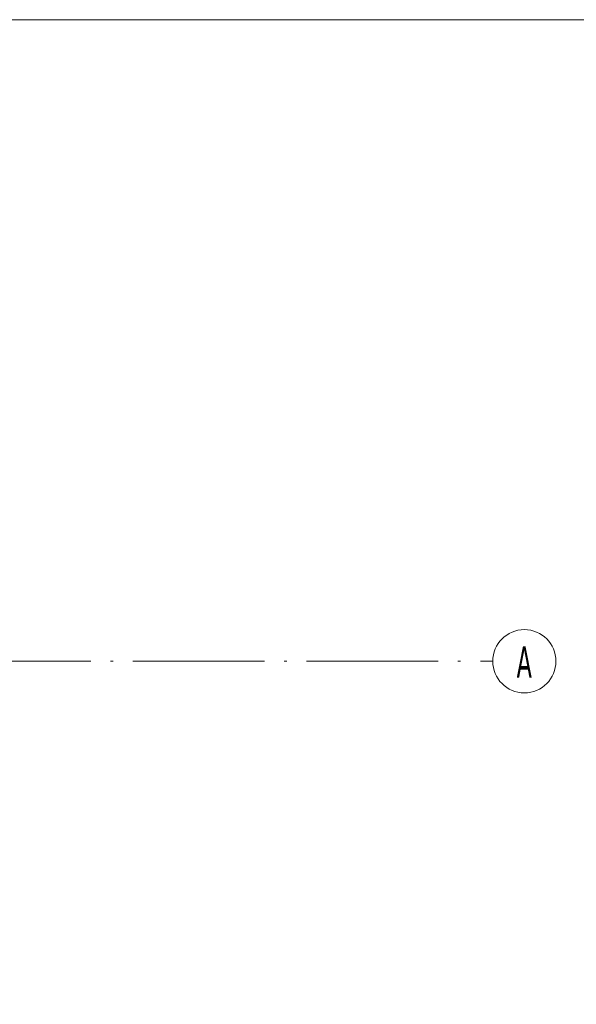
# Model space of a CAD drawing. Header units: millimetres. Extents: x 0 to 1517, y -116 to 725.
# Tile 23 of 256: x 484 to 526, y 165 to 239. Entities that reach past the tile are written whole.
import ezdxf

# ---------------------------------------------------------------- set-up
doc = ezdxf.new("R2010")
doc.units = ezdxf.units.MM
doc.linetypes.add('CADWORK_5', pattern=[13.2, 10, -1.5, 0.2, -1.5])
doc.layers.add('Ech.1_75', color=7, linetype='Continuous')
doc.styles.add('tahoma-', font='txt', dxfattribs={"height": 1})

msp = doc.modelspace()

# ---------------------------------------------------------------- linework, layer by layer
at = {"layer": 'Ech.1_75', "color": 7, "linetype": 'Continuous', "lineweight": 5}
msp.add_lwpolyline([(334.895, 239.316), (334.895, -108.036), (637.183, -108.036), (637.183, 239.316), (334.895, 239.316)], close=True, dxfattribs=at)

# ---------------------------------------------------------------- next in the draw order: wipeouts: each hides what was drawn before it
at = {"linetype": 'Continuous'}
msp.add_wipeout([(522.317, 188.188), (522.332, 188.188), (522.347, 188.189), (522.362, 188.189), (522.377, 188.189), (522.392, 188.19), (522.408, 188.19), (522.423, 188.191), (522.438, 188.191), (522.453, 188.192), (522.468, 188.193), (522.483, 188.194), (522.498, 188.195), (522.513, 188.196), (522.528, 188.198), (522.543, 188.199), (522.558, 188.201), (522.573, 188.202), (522.588, 188.204), (522.603, 188.206), (522.618, 188.207), (522.633, 188.209), (522.648, 188.211), (522.663, 188.213), (522.678, 188.216), (522.693, 188.218), (522.707, 188.22), (522.722, 188.223), (522.737, 188.225), (522.752, 188.228), (522.767, 188.231), (522.782, 188.234), (522.796, 188.237), (522.811, 188.24), (522.826, 188.243), (522.841, 188.246), (522.855, 188.25), (522.87, 188.253), (522.885, 188.257), (522.899, 188.26), (522.914, 188.264), (522.929, 188.268), (522.943, 188.272), (522.958, 188.276), (522.972, 188.28), (522.987, 188.284), (523.001, 188.288), (523.016, 188.292), (523.03, 188.297), (523.044, 188.301), (523.059, 188.306), (523.073, 188.311), (523.087, 188.315), (523.102, 188.32), (523.116, 188.325), (523.13, 188.33), (523.144, 188.335), (523.158, 188.341), (523.173, 188.346), (523.187, 188.351), (523.201, 188.357), (523.215, 188.363), (523.229, 188.368), (523.243, 188.374), (523.256, 188.38), (523.27, 188.386), (523.284, 188.392), (523.298, 188.398), (523.312, 188.404), (523.325, 188.41), (523.339, 188.417), (523.353, 188.423), (523.366, 188.43), (523.38, 188.437), (523.393, 188.443), (523.407, 188.45), (523.42, 188.457), (523.433, 188.464), (523.447, 188.471), (523.46, 188.478), (523.473, 188.485), (523.487, 188.493), (523.5, 188.5), (523.513, 188.507), (523.526, 188.515), (523.539, 188.523), (523.552, 188.53), (523.565, 188.538), (523.578, 188.546), (523.59, 188.554), (523.603, 188.562), (523.616, 188.57), (523.628, 188.578), (523.641, 188.587), (523.654, 188.595), (523.666, 188.603), (523.679, 188.612), (523.691, 188.621), (523.703, 188.629), (523.716, 188.638), (523.728, 188.647), (523.74, 188.656), (523.752, 188.665), (523.764, 188.674), (523.776, 188.683), (523.788, 188.692), (523.8, 188.701), (523.812, 188.711), (523.824, 188.72), (523.835, 188.73), (523.847, 188.739), (523.859, 188.749), (523.87, 188.759), (523.882, 188.768), (523.893, 188.778), (523.904, 188.788), (523.916, 188.798), (523.927, 188.808), (523.938, 188.818), (523.949, 188.829), (523.96, 188.839), (523.971, 188.849), (523.982, 188.86), (523.993, 188.87), (524.003, 188.881), (524.014, 188.891), (524.025, 188.902), (524.035, 188.913), (524.046, 188.924), (524.056, 188.935), (524.067, 188.946), (524.077, 188.957), (524.087, 188.968), (524.097, 188.979), (524.107, 188.99), (524.117, 189.001), (524.127, 189.013), (524.137, 189.024), (524.147, 189.036), (524.157, 189.047), (524.166, 189.059), (524.176, 189.07), (524.185, 189.082), (524.195, 189.094), (524.204, 189.106), (524.213, 189.117), (524.223, 189.129), (524.232, 189.141), (524.241, 189.153), (524.25, 189.166), (524.259, 189.178), (524.268, 189.19), (524.276, 189.202), (524.285, 189.215), (524.294, 189.227), (524.302, 189.239), (524.311, 189.252), (524.319, 189.264), (524.327, 189.277), (524.335, 189.29), (524.344, 189.302), (524.352, 189.315), (524.36, 189.328), (524.367, 189.341), (524.375, 189.354), (524.383, 189.367), (524.391, 189.38), (524.398, 189.393), (524.406, 189.406), (524.413, 189.419), (524.42, 189.432), (524.427, 189.445), (524.435, 189.459), (524.442, 189.472), (524.449, 189.485), (524.456, 189.499), (524.462, 189.512), (524.469, 189.526), (524.476, 189.539), (524.482, 189.553), (524.489, 189.567), (524.495, 189.58), (524.501, 189.594), (524.508, 189.608), (524.514, 189.621), (524.52, 189.635), (524.526, 189.649), (524.532, 189.663), (524.537, 189.677), (524.543, 189.691), (524.549, 189.705), (524.554, 189.719), (524.56, 189.733), (524.565, 189.747), (524.57, 189.761), (524.575, 189.775), (524.58, 189.79), (524.585, 189.804), (524.59, 189.818), (524.595, 189.832), (524.6, 189.847), (524.604, 189.861), (524.609, 189.876), (524.613, 189.89), (524.618, 189.904), (524.622, 189.919), (524.626, 189.933), (524.63, 189.948), (524.634, 189.962), (524.638, 189.977), (524.642, 189.992), (524.645, 190.006), (524.649, 190.021), (524.653, 190.036), (524.656, 190.05), (524.659, 190.065), (524.663, 190.08), (524.666, 190.094), (524.669, 190.109), (524.672, 190.124), (524.675, 190.139), (524.677, 190.154), (524.68, 190.168), (524.683, 190.183), (524.685, 190.198), (524.688, 190.213), (524.69, 190.228), (524.692, 190.243), (524.694, 190.258), (524.696, 190.273), (524.698, 190.288), (524.7, 190.303), (524.702, 190.318), (524.703, 190.333), (524.705, 190.348), (524.706, 190.363), (524.708, 190.378), (524.709, 190.393), (524.71, 190.408), (524.711, 190.423), (524.712, 190.438), (524.713, 190.453), (524.714, 190.468), (524.715, 190.483), (524.715, 190.498), (524.716, 190.513), (524.716, 190.528), (524.717, 190.543), (524.717, 190.558), (524.717, 190.573), (524.717, 190.588), (524.717, 190.604), (524.717, 190.619), (524.717, 190.634), (524.716, 190.649), (524.716, 190.664), (524.715, 190.679), (524.715, 190.694), (524.714, 190.709), (524.713, 190.724), (524.712, 190.739), (524.711, 190.754), (524.71, 190.769), (524.709, 190.784), (524.708, 190.799), (524.706, 190.814), (524.705, 190.829), (524.703, 190.844), (524.702, 190.859), (524.7, 190.874), (524.698, 190.889), (524.696, 190.904), (524.694, 190.919), (524.692, 190.934), (524.69, 190.949), (524.688, 190.964), (524.685, 190.979), (524.683, 190.994), (524.68, 191.008), (524.677, 191.023), (524.675, 191.038), (524.672, 191.053), (524.669, 191.068), (524.666, 191.083), (524.663, 191.097), (524.659, 191.112), (524.656, 191.127), (524.653, 191.141), (524.649, 191.156), (524.645, 191.171), (524.642, 191.185), (524.638, 191.2), (524.634, 191.214), (524.63, 191.229), (524.626, 191.244), (524.622, 191.258), (524.618, 191.272), (524.613, 191.287), (524.609, 191.301), (524.604, 191.316), (524.6, 191.33), (524.595, 191.344), (524.59, 191.359), (524.585, 191.373), (524.58, 191.387), (524.575, 191.401), (524.57, 191.416), (524.565, 191.43), (524.56, 191.444), (524.554, 191.458), (524.549, 191.472), (524.543, 191.486), (524.537, 191.5), (524.532, 191.514), (524.526, 191.528), (524.52, 191.542), (524.514, 191.555), (524.508, 191.569), (524.501, 191.583), (524.495, 191.597), (524.489, 191.61), (524.482, 191.624), (524.476, 191.638), (524.469, 191.651), (524.462, 191.665), (524.456, 191.678), (524.449, 191.691), (524.442, 191.705), (524.435, 191.718), (524.427, 191.731), (524.42, 191.745), (524.413, 191.758), (524.406, 191.771), (524.398, 191.784), (524.391, 191.797), (524.383, 191.81), (524.375, 191.823), (524.367, 191.836), (524.36, 191.849), (524.352, 191.862), (524.344, 191.874), (524.335, 191.887), (524.327, 191.9), (524.319, 191.912), (524.311, 191.925), (524.302, 191.937), (524.294, 191.95), (524.285, 191.962), (524.276, 191.975), (524.268, 191.987), (524.259, 191.999), (524.25, 192.011), (524.241, 192.023), (524.232, 192.035), (524.223, 192.047), (524.213, 192.059), (524.204, 192.071), (524.195, 192.083), (524.185, 192.095), (524.176, 192.107), (524.166, 192.118), (524.157, 192.13), (524.147, 192.141), (524.137, 192.153), (524.127, 192.164), (524.117, 192.176), (524.107, 192.187), (524.097, 192.198), (524.087, 192.209), (524.077, 192.22), (524.067, 192.231), (524.056, 192.242), (524.046, 192.253), (524.035, 192.264), (524.025, 192.275), (524.014, 192.285), (524.003, 192.296), (523.993, 192.307), (523.982, 192.317), (523.971, 192.328), (523.96, 192.338), (523.949, 192.348), (523.938, 192.358), (523.927, 192.369), (523.916, 192.379), (523.904, 192.389), (523.893, 192.399), (523.882, 192.409), (523.87, 192.418), (523.859, 192.428), (523.847, 192.438), (523.835, 192.447), (523.824, 192.457), (523.812, 192.466), (523.8, 192.476), (523.788, 192.485), (523.776, 192.494), (523.764, 192.503), (523.752, 192.512), (523.74, 192.521), (523.728, 192.53), (523.716, 192.539), (523.703, 192.548), (523.691, 192.556), (523.679, 192.565), (523.666, 192.573), (523.654, 192.582), (523.641, 192.59), (523.628, 192.599), (523.616, 192.607), (523.603, 192.615), (523.59, 192.623), (523.578, 192.631), (523.565, 192.639), (523.552, 192.647), (523.539, 192.654), (523.526, 192.662), (523.513, 192.669), (523.5, 192.677), (523.487, 192.684), (523.473, 192.692), (523.46, 192.699), (523.447, 192.706), (523.433, 192.713), (523.42, 192.72), (523.407, 192.727), (523.393, 192.734), (523.38, 192.74), (523.366, 192.747), (523.353, 192.754), (523.339, 192.76), (523.325, 192.766), (523.312, 192.773), (523.298, 192.779), (523.284, 192.785), (523.27, 192.791), (523.256, 192.797), (523.243, 192.803), (523.229, 192.809), (523.215, 192.814), (523.201, 192.82), (523.187, 192.825), (523.173, 192.831), (523.158, 192.836), (523.144, 192.841), (523.13, 192.847), (523.116, 192.852), (523.102, 192.857), (523.087, 192.861), (523.073, 192.866), (523.059, 192.871), (523.044, 192.876), (523.03, 192.88), (523.016, 192.885), (523.001, 192.889), (522.987, 192.893), (522.972, 192.897), (522.958, 192.901), (522.943, 192.905), (522.929, 192.909), (522.914, 192.913), (522.899, 192.917), (522.885, 192.92), (522.87, 192.924), (522.855, 192.927), (522.841, 192.931), (522.826, 192.934), (522.811, 192.937), (522.796, 192.94), (522.782, 192.943), (522.767, 192.946), (522.752, 192.949), (522.737, 192.951), (522.722, 192.954), (522.707, 192.956), (522.693, 192.959), (522.678, 192.961), (522.663, 192.963), (522.648, 192.966), (522.633, 192.968), (522.618, 192.97), (522.603, 192.971), (522.588, 192.973), (522.573, 192.975), (522.558, 192.976), (522.543, 192.978), (522.528, 192.979), (522.513, 192.98), (522.498, 192.982), (522.483, 192.983), (522.468, 192.984), (522.453, 192.985), (522.438, 192.985), (522.423, 192.986), (522.408, 192.987), (522.392, 192.987), (522.377, 192.988), (522.362, 192.988), (522.347, 192.988), (522.332, 192.988), (522.317, 192.988), (522.302, 192.988), (522.287, 192.988), (522.272, 192.988), (522.257, 192.988), (522.242, 192.987), (522.227, 192.987), (522.212, 192.986), (522.197, 192.985), (522.181, 192.985), (522.166, 192.984), (522.151, 192.983), (522.136, 192.982), (522.121, 192.98), (522.106, 192.979), (522.091, 192.978), (522.076, 192.976), (522.061, 192.975), (522.046, 192.973), (522.031, 192.971), (522.016, 192.97), (522.001, 192.968), (521.986, 192.966), (521.971, 192.963), (521.957, 192.961), (521.942, 192.959), (521.927, 192.956), (521.912, 192.954), (521.897, 192.951), (521.882, 192.949), (521.867, 192.946), (521.853, 192.943), (521.838, 192.94), (521.823, 192.937), (521.808, 192.934), (521.794, 192.931), (521.779, 192.927), (521.764, 192.924), (521.75, 192.92), (521.735, 192.917), (521.72, 192.913), (521.706, 192.909), (521.691, 192.905), (521.677, 192.901), (521.662, 192.897), (521.648, 192.893), (521.633, 192.889), (521.619, 192.885), (521.604, 192.88), (521.59, 192.876), (521.575, 192.871), (521.561, 192.866), (521.547, 192.861), (521.533, 192.857), (521.518, 192.852), (521.504, 192.847), (521.49, 192.841), (521.476, 192.836), (521.462, 192.831), (521.448, 192.825), (521.434, 192.82), (521.42, 192.814), (521.406, 192.809), (521.392, 192.803), (521.378, 192.797), (521.364, 192.791), (521.35, 192.785), (521.336, 192.779), (521.323, 192.773), (521.309, 192.766), (521.295, 192.76), (521.282, 192.754), (521.268, 192.747), (521.254, 192.74), (521.241, 192.734), (521.228, 192.727), (521.214, 192.72), (521.201, 192.713), (521.187, 192.706), (521.174, 192.699), (521.161, 192.692), (521.148, 192.684), (521.135, 192.677), (521.121, 192.669), (521.108, 192.662), (521.095, 192.654), (521.082, 192.647), (521.07, 192.639), (521.057, 192.631), (521.044, 192.623), (521.031, 192.615), (521.018, 192.607), (521.006, 192.599), (520.993, 192.59), (520.981, 192.582), (520.968, 192.573), (520.956, 192.565), (520.943, 192.556), (520.931, 192.548), (520.919, 192.539), (520.906, 192.53), (520.894, 192.521), (520.882, 192.512), (520.87, 192.503), (520.858, 192.494), (520.846, 192.485), (520.834, 192.476), (520.822, 192.466), (520.811, 192.457), (520.799, 192.447), (520.787, 192.438), (520.776, 192.428), (520.764, 192.418), (520.753, 192.409), (520.741, 192.399), (520.73, 192.389), (520.719, 192.379), (520.707, 192.369), (520.696, 192.358), (520.685, 192.348), (520.674, 192.338), (520.663, 192.328), (520.652, 192.317), (520.642, 192.307), (520.631, 192.296), (520.62, 192.285), (520.609, 192.275), (520.599, 192.264), (520.588, 192.253), (520.578, 192.242), (520.568, 192.231), (520.557, 192.22), (520.547, 192.209), (520.537, 192.198), (520.527, 192.187), (520.517, 192.176), (520.507, 192.164), (520.497, 192.153), (520.487, 192.141), (520.478, 192.13), (520.468, 192.118), (520.458, 192.107), (520.449, 192.095), (520.439, 192.083), (520.43, 192.071), (520.421, 192.059), (520.412, 192.047), (520.402, 192.035), (520.393, 192.023), (520.384, 192.011), (520.375, 191.999), (520.367, 191.987), (520.358, 191.975), (520.349, 191.962), (520.341, 191.95), (520.332, 191.937), (520.324, 191.925), (520.315, 191.912), (520.307, 191.9), (520.299, 191.887), (520.291, 191.874), (520.283, 191.862), (520.275, 191.849), (520.267, 191.836), (520.259, 191.823), (520.251, 191.81), (520.244, 191.797), (520.236, 191.784), (520.229, 191.771), (520.221, 191.758), (520.214, 191.745), (520.207, 191.731), (520.2, 191.718), (520.193, 191.705), (520.186, 191.691), (520.179, 191.678), (520.172, 191.665), (520.165, 191.651), (520.159, 191.638), (520.152, 191.624), (520.146, 191.61), (520.139, 191.597), (520.133, 191.583), (520.127, 191.569), (520.121, 191.555), (520.115, 191.542), (520.109, 191.528), (520.103, 191.514), (520.097, 191.5), (520.091, 191.486), (520.086, 191.472), (520.08, 191.458), (520.075, 191.444), (520.069, 191.43), (520.064, 191.416), (520.059, 191.401), (520.054, 191.387), (520.049, 191.373), (520.044, 191.359), (520.039, 191.344), (520.035, 191.33), (520.03, 191.316), (520.025, 191.301), (520.021, 191.287), (520.017, 191.272), (520.012, 191.258), (520.008, 191.244), (520.004, 191.229), (520, 191.214), (519.996, 191.2), (519.993, 191.185), (519.989, 191.171), (519.985, 191.156), (519.982, 191.141), (519.978, 191.127), (519.975, 191.112), (519.972, 191.097), (519.969, 191.083), (519.965, 191.068), (519.962, 191.053), (519.96, 191.038), (519.957, 191.023), (519.954, 191.008), (519.952, 190.994), (519.949, 190.979), (519.947, 190.964), (519.944, 190.949), (519.942, 190.934), (519.94, 190.919), (519.938, 190.904), (519.936, 190.889), (519.934, 190.874), (519.932, 190.859), (519.931, 190.844), (519.929, 190.829), (519.928, 190.814), (519.926, 190.799), (519.925, 190.784), (519.924, 190.769), (519.923, 190.754), (519.922, 190.739), (519.921, 190.724), (519.92, 190.709), (519.919, 190.694), (519.919, 190.679), (519.918, 190.664), (519.918, 190.649), (519.918, 190.634), (519.917, 190.619), (519.917, 190.604), (519.917, 190.588), (519.917, 190.573), (519.917, 190.558), (519.918, 190.543), (519.918, 190.528), (519.918, 190.513), (519.919, 190.498), (519.919, 190.483), (519.92, 190.468), (519.921, 190.453), (519.922, 190.438), (519.923, 190.423), (519.924, 190.408), (519.925, 190.393), (519.926, 190.378), (519.928, 190.363), (519.929, 190.348), (519.931, 190.333), (519.932, 190.318), (519.934, 190.303), (519.936, 190.288), (519.938, 190.273), (519.94, 190.258), (519.942, 190.243), (519.944, 190.228), (519.947, 190.213), (519.949, 190.198), (519.952, 190.183), (519.954, 190.168), (519.957, 190.154), (519.96, 190.139), (519.962, 190.124), (519.965, 190.109), (519.969, 190.094), (519.972, 190.08), (519.975, 190.065), (519.978, 190.05), (519.982, 190.036), (519.985, 190.021), (519.989, 190.006), (519.993, 189.992), (519.996, 189.977), (520, 189.962), (520.004, 189.948), (520.008, 189.933), (520.012, 189.919), (520.017, 189.904), (520.021, 189.89), (520.025, 189.876), (520.03, 189.861), (520.035, 189.847), (520.039, 189.832), (520.044, 189.818), (520.049, 189.804), (520.054, 189.79), (520.059, 189.775), (520.064, 189.761), (520.069, 189.747), (520.075, 189.733), (520.08, 189.719), (520.086, 189.705), (520.091, 189.691), (520.097, 189.677), (520.103, 189.663), (520.109, 189.649), (520.115, 189.635), (520.121, 189.621), (520.127, 189.608), (520.133, 189.594), (520.139, 189.58), (520.146, 189.567), (520.152, 189.553), (520.159, 189.539), (520.165, 189.526), (520.172, 189.512), (520.179, 189.499), (520.186, 189.485), (520.193, 189.472), (520.2, 189.459), (520.207, 189.445), (520.214, 189.432), (520.221, 189.419), (520.229, 189.406), (520.236, 189.393), (520.244, 189.38), (520.251, 189.367), (520.259, 189.354), (520.267, 189.341), (520.275, 189.328), (520.283, 189.315), (520.291, 189.302), (520.299, 189.29), (520.307, 189.277), (520.315, 189.264), (520.324, 189.252), (520.332, 189.239), (520.341, 189.227), (520.349, 189.215), (520.358, 189.202), (520.367, 189.19), (520.375, 189.178), (520.384, 189.166), (520.393, 189.153), (520.402, 189.141), (520.412, 189.129), (520.421, 189.117), (520.43, 189.106), (520.439, 189.094), (520.449, 189.082), (520.458, 189.07), (520.468, 189.059), (520.478, 189.047), (520.487, 189.036), (520.497, 189.024), (520.507, 189.013), (520.517, 189.001), (520.527, 188.99), (520.537, 188.979), (520.547, 188.968), (520.557, 188.957), (520.568, 188.946), (520.578, 188.935), (520.588, 188.924), (520.599, 188.913), (520.609, 188.902), (520.62, 188.891), (520.631, 188.881), (520.642, 188.87), (520.652, 188.86), (520.663, 188.849), (520.674, 188.839), (520.685, 188.829), (520.696, 188.818), (520.707, 188.808), (520.719, 188.798), (520.73, 188.788), (520.741, 188.778), (520.753, 188.768), (520.764, 188.759), (520.776, 188.749), (520.787, 188.739), (520.799, 188.73), (520.811, 188.72), (520.822, 188.711), (520.834, 188.701), (520.846, 188.692), (520.858, 188.683), (520.87, 188.674), (520.882, 188.665), (520.894, 188.656), (520.906, 188.647), (520.919, 188.638), (520.931, 188.629), (520.943, 188.621), (520.956, 188.612), (520.968, 188.603), (520.981, 188.595), (520.993, 188.587), (521.006, 188.578), (521.018, 188.57), (521.031, 188.562), (521.044, 188.554), (521.057, 188.546), (521.07, 188.538), (521.082, 188.53), (521.095, 188.523), (521.108, 188.515), (521.121, 188.507), (521.135, 188.5), (521.148, 188.493), (521.161, 188.485), (521.174, 188.478), (521.187, 188.471), (521.201, 188.464), (521.214, 188.457), (521.228, 188.45), (521.241, 188.443), (521.254, 188.437), (521.268, 188.43), (521.282, 188.423), (521.295, 188.417), (521.309, 188.41), (521.323, 188.404), (521.336, 188.398), (521.35, 188.392), (521.364, 188.386), (521.378, 188.38), (521.392, 188.374), (521.406, 188.368), (521.42, 188.363), (521.434, 188.357), (521.448, 188.351), (521.462, 188.346), (521.476, 188.341), (521.49, 188.335), (521.504, 188.33), (521.518, 188.325), (521.533, 188.32), (521.547, 188.315), (521.561, 188.311), (521.575, 188.306), (521.59, 188.301), (521.604, 188.297), (521.619, 188.292), (521.633, 188.288), (521.648, 188.284), (521.662, 188.28), (521.677, 188.276), (521.691, 188.272), (521.706, 188.268), (521.72, 188.264), (521.735, 188.26), (521.75, 188.257), (521.764, 188.253), (521.779, 188.25), (521.794, 188.246), (521.808, 188.243), (521.823, 188.24), (521.838, 188.237), (521.853, 188.234), (521.867, 188.231), (521.882, 188.228), (521.897, 188.225), (521.912, 188.223), (521.927, 188.22), (521.942, 188.218), (521.957, 188.216), (521.971, 188.213), (521.986, 188.211), (522.001, 188.209), (522.016, 188.207), (522.031, 188.206), (522.046, 188.204), (522.061, 188.202), (522.076, 188.201), (522.091, 188.199), (522.106, 188.198), (522.121, 188.196), (522.136, 188.195), (522.151, 188.194), (522.166, 188.193), (522.181, 188.192), (522.197, 188.191), (522.212, 188.191), (522.227, 188.19), (522.242, 188.19), (522.257, 188.189), (522.272, 188.189), (522.287, 188.189), (522.302, 188.188)], dxfattribs=at).dxf.layer = 'Ech.1_75'

# ---------------------------------------------------------------- next in the draw order: linework, layer by layer
at = {"layer": 'Ech.1_75', "color": 7, "linetype": 'CADWORK_5', "lineweight": 5}
msp.add_lwpolyline([(360.575, 190.588), (519.917, 190.588)], dxfattribs=at)
at = {"layer": 'Ech.1_75', "color": 7, "lineweight": 5}
msp.add_circle((522.317, 190.588), 2.4, dxfattribs=at)

# ---------------------------------------------------------------- next in the draw order: texts
at = {"layer": 'Ech.1_75', "color": 7, "linetype": 'Continuous', "style": 'tahoma-', "width": 0.6}
msp.add_text('A', height=2.392, dxfattribs=at).set_placement((521.729, 189.338))

doc.saveas('drawing.dxf')
